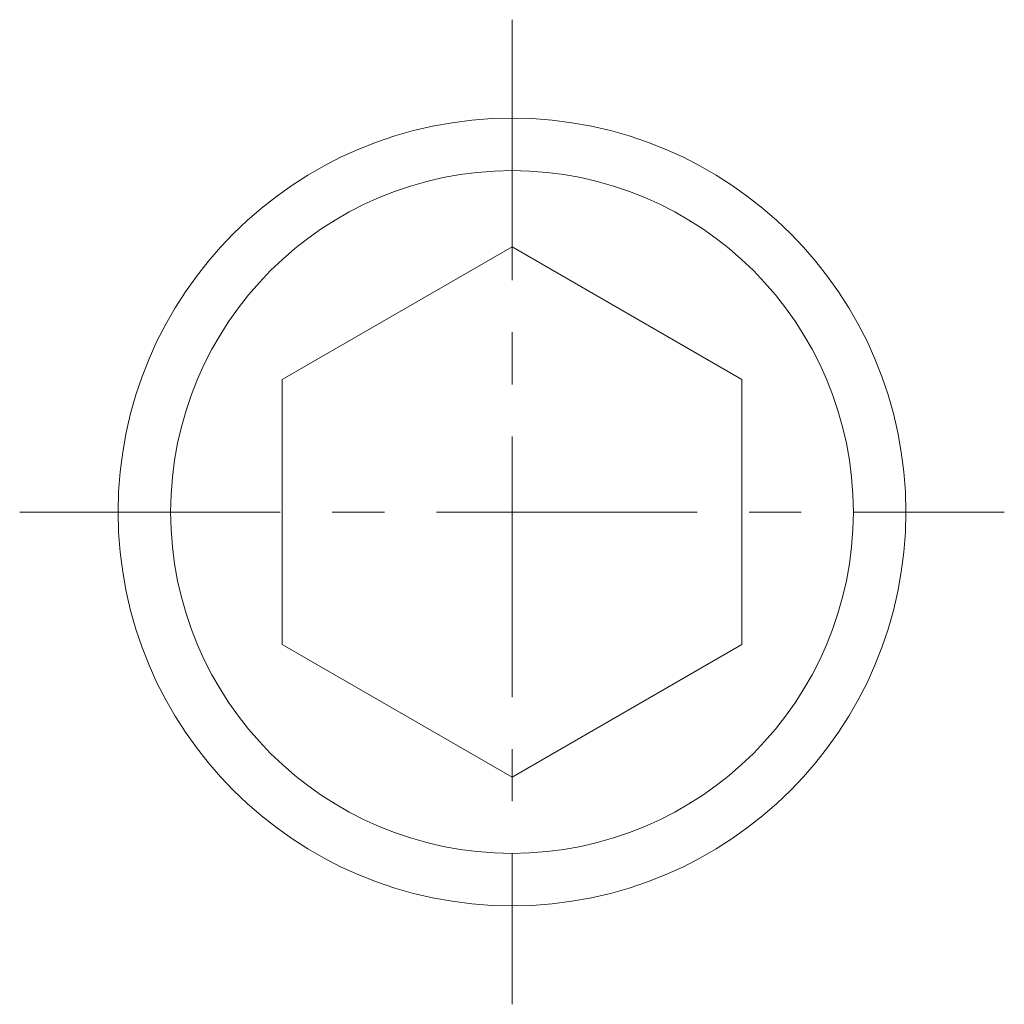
# Model space of a CAD drawing. Header units: millimetres. Extents: x -15 to 15, y -15 to 15.
import ezdxf

# ---------------------------------------------------------------- set-up
doc = ezdxf.new("R2010")
doc.units = ezdxf.units.MM
doc.header["$LTSCALE"] = 0.5
doc.linetypes.add('CENTER', pattern=[50.8, 31.75, -6.35, 6.35, -6.35])
doc.layers.get('0').update_dxf_attribs({"color": 9, "lineweight": 15})

msp = doc.modelspace()

# ---------------------------------------------------------------- linework, layer by layer
at = {"color": 1, "linetype": 'CENTER', "ltscale": 0.5}
for p, q in [((0, 15), (0, -15)), ((-15, 0), (15, 0))]:
    msp.add_line(p, q, dxfattribs=at)
at = {"ltscale": 0.5}
msp.add_lwpolyline([(-7, -4.041), (0, -8.083), (7, -4.041), (7, 4.041), (0, 8.083), (-7, 4.041)], close=True, dxfattribs=at)
for radius in [12, 10.4]:
    msp.add_circle((0, 0), radius, dxfattribs=at)

doc.saveas('drawing.dxf')
